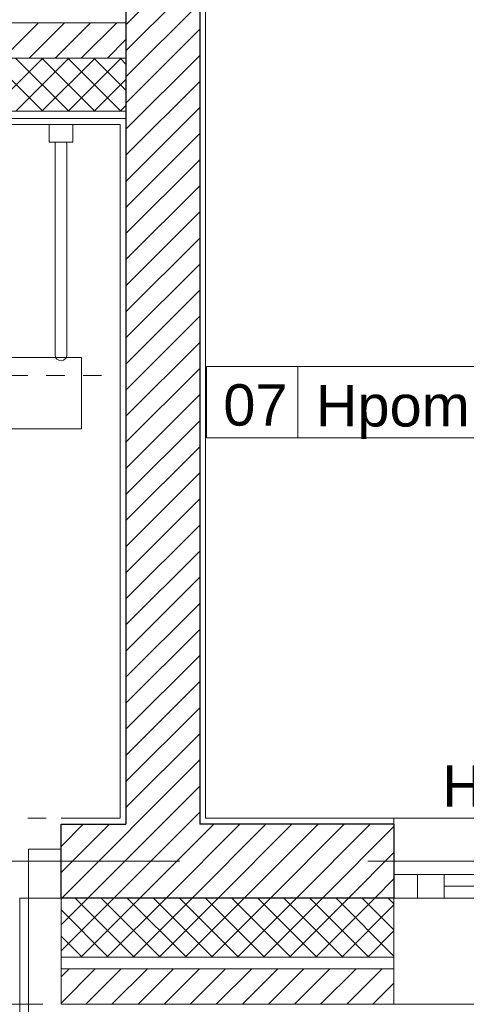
# Model space of a CAD drawing. Header units: metres. Extents: x 10441 to 19716, y -6570 to 1447.
# Tile 21 of 50: x 15970 to 16121, y -4289 to -3956. Entities that reach past the tile are written whole.
import ezdxf
from ezdxf.enums import TextEntityAlignment as Align

# ---------------------------------------------------------------- set-up
doc = ezdxf.new("R2010")
doc.units = ezdxf.units.M
doc.header["$MEASUREMENT"] = 0
doc.linetypes.add('8', pattern=[0.5, 0.25, -0.25])
doc.linetypes.add('DASHDOT', pattern=[25.4, 12.7, -6.35, 0, -6.35])
for name, color, linetype, lineweight in [('#elektryczne', 8, 'Continuous', 20), ('A_DRZWI', 8, 'Continuous', 5), ('A_HACZE', 8, 'Continuous', 5), ('A_OSIE', 8, 'Continuous', 13), ('A_OZACZENIE DRZWI', 8, 'Continuous', 13), ('A_OZNACZENIA OKIEN', 8, 'Continuous', 13), ('A_PROJEKTOWANE ŚCIANY MUROWANE NOŚNE', 8, 'Continuous', 30), ('A_SCIANY DZIALOWE', 8, 'Continuous', 15), ('A_SCIANY DZIALOWE GK', 8, 'Continuous', 5), ('A_STAL CIENKIE', 8, 'Continuous', 0), ('A_STOLARKA', 8, 'Continuous', 5), ('A_TABELKI POM.', 8, 'Continuous', 20), ('A_TYNK', 8, 'Continuous', 5), ('A_WYMIARY WEWNETRZNE', 8, 'Continuous', 18), ('A_WYPOSAZENIE', 8, 'Continuous', 5), ('A_WYPOSAŻENIE SANITARNE', 8, 'Continuous', 5)]:
    doc.layers.add(name, color=color, linetype=linetype, lineweight=lineweight)
doc.styles.add('ARIAL', font='arial.ttf')
doc.styles.add('m1_romans', font='romans.shx', dxfattribs={"width": 0.8})
doc.styles.add('opisy okien', font='txt', dxfattribs={"height": 15})

# ---------------------------------------------------------------- blocks, each defined once
blk = doc.blocks.new('podkład')
at = {"layer": 'A_DRZWI', "color": 8, "ltscale": 2}
for p, q in [((11790.78, -1992.2), (11801.79, -1992.2)), ((11790.78, -2008.7), (11790.78, -1992.2)), ((11801.79, -1992.2), (11801.79, -2008.7)), ((11787.78, -2096.7), (11787.78, -2008.7)), ((11787.78, -2008.7), (11790.78, -2008.7)), ((11801.79, -2008.7), (11790.78, -2008.7)), ((11790.78, -2008.7), (11790.78, -2096.7))]:
    blk.add_line(p, q, dxfattribs=at)
at = {"layer": 'A_HACZE', "color": 8, "linetype": 'Continuous'}
for p, q in [((11848.79, -1687.91), (11823.79, -1712.92)), ((11848.79, -1696.75), (11823.79, -1721.75)), ((11848.79, -1705.59), (11823.79, -1730.59)), ((11794.15, -1712.2), (11782.15, -1724.2)), ((11802.99, -1712.2), (11790.99, -1724.2)), ((11811.83, -1712.2), (11799.83, -1724.2)), ((11820.66, -1712.2), (11808.66, -1724.2)), ((11848.79, -1714.43), (11823.79, -1739.43)), ((11823.79, -1717.92), (11817.5, -1724.2)), ((11795.58, -1742.2), (11777.58, -1724.2)), ((11795.64, -1724.2), (11777.64, -1742.2)), ((11804.42, -1742.2), (11786.42, -1724.2)), ((11804.48, -1724.2), (11786.48, -1742.2)), ((11813.26, -1742.2), (11795.26, -1724.2)), ((11813.32, -1724.2), (11795.32, -1742.2)), ((11822.1, -1742.2), (11804.1, -1724.2)), ((11822.16, -1724.2), (11804.16, -1742.2)), ((11823.79, -1735.05), (11812.94, -1724.2)), ((11823.79, -1726.21), (11821.78, -1724.2)), ((11848.79, -1723.27), (11823.79, -1748.27)), ((11823.79, -1731.41), (11813, -1742.2)), ((11848.79, -1732.11), (11823.79, -1757.11)), ((11823.79, -1740.25), (11821.84, -1742.2)), ((11848.79, -1740.94), (11823.79, -1765.95)), ((11848.79, -1749.78), (11823.79, -1774.79)), ((11848.79, -1758.62), (11823.79, -1783.63)), ((11848.79, -1767.46), (11823.79, -1792.47)), ((11848.79, -1776.3), (11823.79, -1801.3)), ((11848.79, -1785.14), (11823.79, -1810.14)), ((11848.79, -1793.98), (11823.79, -1818.98)), ((11848.79, -1802.82), (11823.79, -1827.82)), ((11848.79, -1811.66), (11823.79, -1836.66)), ((11848.79, -1820.5), (11823.79, -1845.5)), ((11848.79, -1829.33), (11823.79, -1854.34)), ((11848.79, -1838.17), (11823.79, -1863.18)), ((11848.79, -1847.01), (11823.79, -1872.01)), ((11848.79, -1855.85), (11823.79, -1880.85)), ((11848.79, -1864.69), (11823.79, -1889.69)), ((11848.79, -1873.53), (11823.79, -1898.53)), ((11848.79, -1882.37), (11823.79, -1907.37)), ((11848.79, -1891.21), (11823.79, -1916.21)), ((11848.79, -1900.05), (11823.79, -1925.05)), ((11848.79, -1908.89), (11823.79, -1933.89)), ((11848.79, -1917.72), (11823.79, -1942.73)), ((11848.79, -1926.56), (11823.79, -1951.56)), ((11848.79, -1935.4), (11823.79, -1960.4)), ((11848.79, -1944.24), (11823.79, -1969.24)), ((11848.79, -1953.08), (11823.79, -1978.08)), ((11848.79, -1961.92), (11802.01, -2008.7)), ((11848.79, -1970.76), (11810.85, -2008.7)), ((11848.79, -1979.6), (11819.68, -2008.7)), ((11818.17, -1983.7), (11801.79, -2000.08)), ((11809.33, -1983.7), (11801.79, -1991.24)), ((11853.52, -1983.7), (11828.52, -2008.7)), ((11862.36, -1983.7), (11837.36, -2008.7)), ((11871.2, -1983.7), (11846.2, -2008.7)), ((11880.04, -1983.7), (11855.04, -2008.7)), ((11888.88, -1983.7), (11863.88, -2008.7)), ((11897.72, -1983.7), (11872.72, -2008.7)), ((11906.56, -1983.7), (11881.56, -2008.7)), ((11914.6, -1984.49), (11890.4, -2008.7)), ((11914.6, -1993.33), (11899.23, -2008.7)), ((11914.6, -2002.17), (11908.07, -2008.7)), ((11819.68, -2008.7), (11801.79, -2026.6)), ((11810.85, -2008.7), (11801.79, -2017.76)), ((11802.01, -2008.7), (11801.79, -2008.92)), ((11826.57, -2028.7), (11806.57, -2008.7)), ((11828.52, -2008.7), (11808.52, -2028.7)), ((11835.41, -2028.7), (11815.41, -2008.7)), ((11837.36, -2008.7), (11817.36, -2028.7)), ((11844.25, -2028.7), (11824.25, -2008.7)), ((11846.2, -2008.7), (11826.2, -2028.7)), ((11853.09, -2028.7), (11833.09, -2008.7)), ((11855.04, -2008.7), (11835.04, -2028.7)), ((11861.93, -2028.7), (11841.93, -2008.7)), ((11863.88, -2008.7), (11843.88, -2028.7)), ((11870.77, -2028.7), (11850.77, -2008.7)), ((11872.72, -2008.7), (11852.72, -2028.7)), ((11879.61, -2028.7), (11859.61, -2008.7)), ((11881.56, -2008.7), (11861.56, -2028.7)), ((11888.45, -2028.7), (11868.45, -2008.7)), ((11890.4, -2008.7), (11870.4, -2028.7)), ((11897.29, -2028.7), (11877.29, -2008.7)), ((11899.23, -2008.7), (11879.23, -2028.7)), ((11906.12, -2028.7), (11886.12, -2008.7)), ((11908.07, -2008.7), (11888.07, -2028.7)), ((11914.6, -2028.34), (11894.96, -2008.7)), ((11914.6, -2011.01), (11896.91, -2028.7)), ((11914.6, -2019.5), (11903.8, -2008.7)), ((11914.6, -2010.66), (11912.64, -2008.7)), ((11817.74, -2028.7), (11801.79, -2012.75)), ((11914.6, -2019.85), (11905.75, -2028.7)), ((11808.9, -2028.7), (11801.79, -2021.59)), ((11914.6, -2028.69), (11914.59, -2028.7)), ((11813.36, -2032.7), (11801.79, -2044.28)), ((11804.52, -2032.7), (11801.79, -2035.44)), ((11822.2, -2032.7), (11810.2, -2044.7)), ((11831.04, -2032.7), (11819.04, -2044.7)), ((11839.88, -2032.7), (11827.88, -2044.7)), ((11848.72, -2032.7), (11836.72, -2044.7)), ((11857.56, -2032.7), (11845.56, -2044.7)), ((11866.4, -2032.7), (11854.4, -2044.7)), ((11875.23, -2032.7), (11863.23, -2044.7)), ((11884.07, -2032.7), (11872.07, -2044.7)), ((11892.91, -2032.7), (11880.91, -2044.7)), ((11901.75, -2032.7), (11889.75, -2044.7)), ((11910.59, -2032.7), (11898.59, -2044.7)), ((11914.6, -2037.52), (11907.43, -2044.7))]:
    blk.add_line(p, q, dxfattribs=at)
at = {"layer": 'A_OSIE', "color": 8, "linetype": 'DASHDOT', "ltscale": 5}
blk.add_line((14256.99, -1996.2), (10108.73, -1996.2), dxfattribs=at)
at = {"layer": 'A_PROJEKTOWANE ŚCIANY MUROWANE NOŚNE', "color": 8}
for p, q in [((11823.79, -1575.7), (11823.79, -1983.7)), ((11848.79, -1575.7), (11848.79, -1983.7)), ((11801.79, -2008.7), (11801.79, -1983.7)), ((11801.79, -1983.7), (11823.79, -1983.7)), ((11914.6, -1983.7), (11848.79, -1983.7)), ((11914.6, -1983.7), (11914.6, -2008.7)), ((11914.6, -2008.7), (11801.79, -2008.7))]:
    blk.add_line(p, q, dxfattribs=at)
at = {"layer": 'A_SCIANY DZIALOWE', "color": 8}
for p, q in [((11823.79, -1712.2), (11603.79, -1712.2)), ((11823.79, -1724.2), (11603.79, -1724.2))]:
    blk.add_line(p, q, dxfattribs=at)
at = {"layer": 'A_SCIANY DZIALOWE GK', "color": 8}
for p, q in [((11823.79, -1742.2), (11603.79, -1742.2)), ((11823.79, -1744.7), (11603.79, -1744.7))]:
    blk.add_line(p, q, dxfattribs=at)
at = {"layer": 'A_STAL CIENKIE', "color": 8, "linetype": '8', "ltscale": 100}
blk.add_line((10470.62, -2044.7), (13910.62, -2044.7), dxfattribs=at)
at = {"layer": 'A_STOLARKA', "color": 8}
for p, q in [((12026.6, -1981.7), (11914.6, -1981.7)), ((11914.6, -1981.7), (11914.6, -2044.7)), ((11914.6, -2000.7), (12026.6, -2000.7)), ((11922.6, -2000.7), (11914.6, -2000.7)), ((11914.6, -2000.7), (11914.6, -2008.7)), ((11922.6, -2008.7), (11922.6, -2000.7)), ((11931.6, -2000.7), (11922.6, -2000.7)), ((11922.6, -2000.7), (11922.6, -2008.7)), ((11931.6, -2008.7), (11931.6, -2000.7)), ((11931.6, -2004.7), (12009.6, -2004.7)), ((11914.6, -2008.7), (11918.6, -2008.7)), ((11914.6, -2008.7), (11922.6, -2008.7)), ((11922.6, -2008.7), (12026.6, -2008.7)), ((11922.6, -2008.7), (11931.6, -2008.7)), ((11914.6, -2044.7), (12026.6, -2044.7))]:
    blk.add_line(p, q, dxfattribs=at)
at = {"layer": 'A_TYNK', "color": 8}
for p, q in [((11821.79, -1746.7), (11605.79, -1746.7)), ((11821.79, -1981.7), (11821.79, -1746.7)), ((11801.79, -1981.7), (11821.79, -1981.7))]:
    blk.add_line(p, q, dxfattribs=at)
at = {"layer": 'A_TYNK', "color": 8, "linetype": 'Continuous'}
for p, q in [((11801.79, -2008.7), (11801.79, -2028.7)), ((11914.6, -2008.7), (11914.6, -2044.7)), ((11914.6, -2028.7), (11801.79, -2028.7)), ((11801.79, -2028.7), (11801.79, -2044.7)), ((11914.6, -2028.7), (11801.79, -2028.7)), ((11914.6, -2032.7), (11801.79, -2032.7)), ((11914.6, -2044.7), (11801.79, -2044.7))]:
    blk.add_line(p, q, dxfattribs=at)
at = {"layer": 'A_WYMIARY WEWNETRZNE', "color": 8, "linetype": 'Continuous'}
for p, q in [((11611.75, -1825.58), (11808.73, -1825.58)), ((11808.73, -1825.58), (11808.73, -1849.8)), ((11851.12, -1852.86), (11851.12, -1828.64)), ((11851.12, -1828.64), (12048.1, -1828.64)), ((11881.99, -1828.64), (11881.99, -1852.86)), ((11808.73, -1849.8), (11611.75, -1849.8)), ((12048.1, -1852.86), (11851.12, -1852.86))]:
    blk.add_line(p, q, dxfattribs=at)
at = {"layer": 'A_WYPOSAZENIE', "color": 8}
for p, q in [((11850.79, -1577.7), (11850.79, -1981.7)), ((11850.79, -1981.7), (11914.6, -1981.7))]:
    blk.add_line(p, q, dxfattribs=at)
at = {"layer": 'A_WYPOSAZENIE', "color": 8, "linetype": '8', "lineweight": 0, "ltscale": 25}
blk.add_lwpolyline([(11821.79, -1981.7), (11671.79, -1981.7), (11671.79, -1831.7), (11821.79, -1831.7)], close=True, dxfattribs=at)
at = {"layer": 'A_WYPOSAŻENIE SANITARNE', "color": 8, "lineweight": 9}
for p, q in [((11799.79, -1752.7), (11799.79, -1824.71)), ((11803.79, -1752.7), (11803.79, -1824.69))]:
    blk.add_line(p, q, dxfattribs=at)
blk.add_lwpolyline([(11805.79, -1746.7), (11805.79, -1752.7), (11797.79, -1752.7), (11797.79, -1746.7)], close=True, dxfattribs=at)
blk.add_arc((11801.79, -1824.7), 2, 180.3016, 0.3016, dxfattribs=at)
at = {"layer": 'A_OZACZENIE DRZWI', "color": 8, "ltscale": 0.1, "style": 'm1_romans', "width": 0.8}
for rotation, p in [(98.4861, (12735.07, -773.13)), (360, (12573.8, -1012.7)), (90, (11565.29, -1150.14)), (90, (11872.29, -1150.14)), (90, (12230.03, -1245.64)), (90, (12385.87, -1249.44)), (90, (11565.29, -1370.89)), (90, (11872.29, -1370.89)), (90, (12230.03, -1370.89)), (90, (12389.3, -1370.89)), (90, (11748.79, -1556.15)), (90, (11986.6, -1556.15)), (90, (12389.3, -1556.15)), (360, (12235.05, -1664.2)), (360, (12235.05, -1880.2)), (90, (11745.78, -2001.94))]:
    blk.add_attdef('SZEROKOSC', text='', height=10, rotation=rotation, dxfattribs=at).set_placement(p, align=Align.BOTTOM_CENTER)
for rotation, p in [(98.4861, (12738.56, -773.47)), (360, (12572.95, -1016.09)), (90, (11568.68, -1150.99)), (90, (11875.68, -1150.99)), (90, (12233.42, -1246.49)), (90, (12389.27, -1250.29)), (90, (11568.68, -1371.74)), (90, (11875.68, -1371.74)), (90, (12233.42, -1371.74)), (90, (12392.69, -1371.74)), (90, (11752.19, -1557)), (90, (11990, -1557)), (90, (12392.69, -1557)), (360, (12234.2, -1667.59)), (360, (12234.2, -1883.59)), (90, (11749.18, -2002.79))]:
    blk.add_attdef('WYSOKOSC', text='', height=10, rotation=rotation, dxfattribs=at).set_placement(p, align=Align.TOP_CENTER)
at = {"layer": 'A_OZNACZENIA OKIEN', "color": 8, "linetype": 'Continuous', "lineweight": 18}
for s, style, p in [('Hpom.=300 cm', 'ARIAL', (11888.11, -1848.98)), ('Hp=0 cm', 'opisy okien', (11931.05, -1977.81))]:
    blk.add_text(s, height=14, dxfattribs=dict(at, style=style)).set_placement(p)
at = {"layer": 'A_OZNACZENIA OKIEN', "color": 8, "ltscale": 0.1, "style": 'm1_romans', "width": 0.8}
for rotation, p in [(278.8676, (13403.28, -587.56)), (278.8676, (13013.44, -645.27)), (278.8676, (12475.3, -724.92)), (278.8676, (12253.72, -757.72)), (0, (14011.09, -903.42)), (278.8676, (11051.11, -935.72)), (278.8676, (10670.26, -992.09)), (0, (14011.09, -1578.09)), (90, (10823, -2081.55)), (90, (11208, -2081.55)), (90, (11974, -2081.55)), (90, (13179.19, -2081.55)), (90, (13543.19, -2081.55))]:
    blk.add_attdef('WYSOKOSC', text='', height=10, rotation=rotation, dxfattribs=at).set_placement(p, align=Align.TOP_CENTER)
for rotation, p in [(278.8676, (13373.71, -593.04)), (278.8676, (12983.87, -650.74)), (278.8676, (12445.73, -730.4)), (278.8676, (12224.15, -763.19)), (0, (14017.48, -900.03)), (278.8676, (11021.54, -941.2)), (278.8676, (10640.69, -997.57)), (0, (14017.48, -1574.7)), (90, (10819.6, -2080.7)), (90, (11204.6, -2080.7)), (90, (11970.6, -2080.7)), (90, (13175.8, -2080.7)), (90, (13539.8, -2080.7))]:
    blk.add_attdef('SZEROKOSC', text='', height=10, rotation=rotation, dxfattribs=at).set_placement(p, align=Align.BOTTOM_CENTER)
at = {"layer": 'A_TABELKI POM.', "color": 8, "linetype": 'Continuous', "lineweight": 18, "style": 'ARIAL'}
blk.add_text('07', height=14, dxfattribs=at).set_placement((11856.78, -1848.68))

msp = doc.modelspace()

# ---------------------------------------------------------------- block references
at = {"layer": '#elektryczne', "color": 8, "linetype": 'Continuous', "lineweight": 18}
msp.add_blockref('podkład', (4182.37, -2244.78), dxfattribs=at)

doc.saveas('drawing.dxf')
